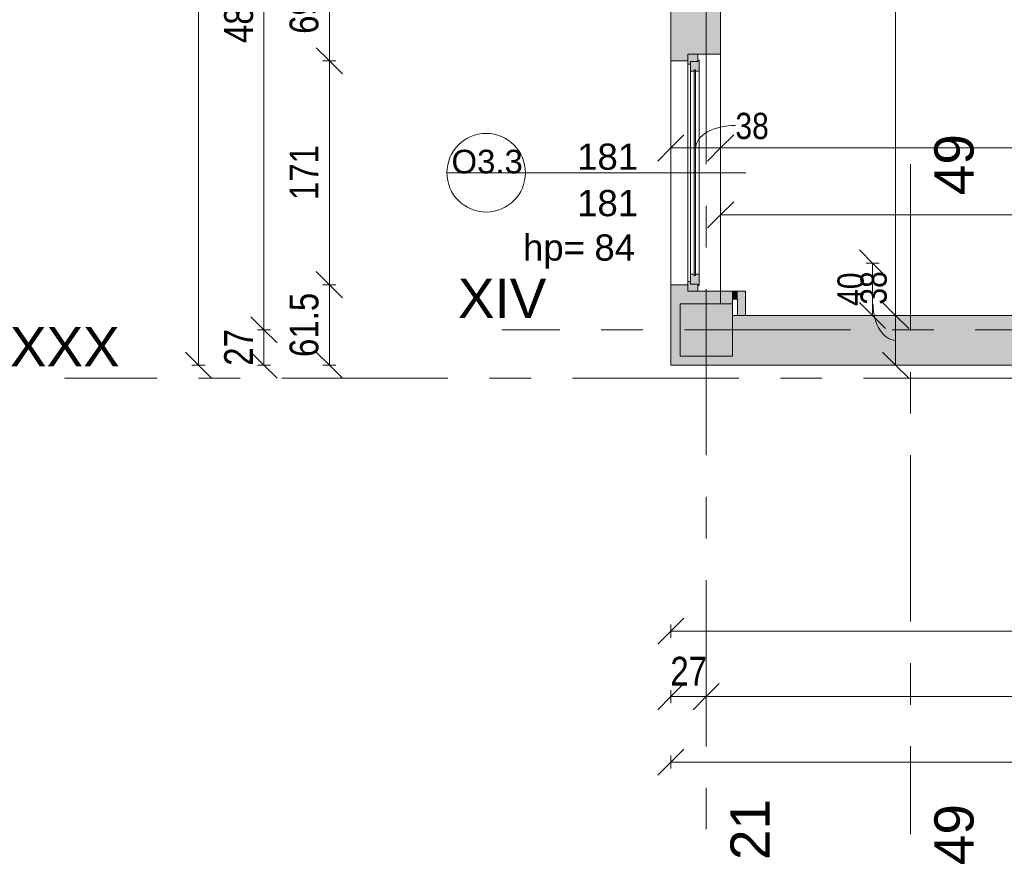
# Model space of a CAD drawing. Header units: centimetres. Extents: x -1737 to 22393, y -8842 to 3838.
# Tile 1 of 174: x -1737 to -985, y 1 to 645. Entities that reach past the tile are written whole.
import ezdxf

# ---------------------------------------------------------------- set-up
doc = ezdxf.new("R2010")
doc.units = ezdxf.units.CM
doc.linetypes.add('Oś', pattern=[222.25, 127, -31.75, 31.75, -31.75])
for name, color, linetype, lineweight in [('A-ANNO-DIMS', 211, 'Continuous', 13), ('A-ANNO-DIMS-100', 211, 'Continuous', 13), ('A-GLAZ', 151, 'Continuous', 13), ('A-GLAZ-IDEN', 152, 'Continuous', 13), ('A-WALL', 113, 'Continuous', 13), ('A-WALL-PATT', 111, 'Continuous', 13), ('S-COLS', 52, 'Continuous', 13), ('S-GRID', 1, 'Continuous', 13), ('S-GRID-IDEN', 1, 'Continuous', 13)]:
    doc.layers.add(name, color=color, linetype=linetype, lineweight=lineweight)
doc.styles.add('Arial Narrow_1', font='ARIALN.TTF', dxfattribs={"height": 22})
doc.styles.add('Arial Narrow_2', font='ARIALN.TTF', dxfattribs={"height": 20})
doc.styles.add('Arial_11', font='arial.ttf', dxfattribs={"height": 0.2})
doc.styles.add('Arial_4', font='arial.ttf', dxfattribs={"height": 30})
doc.styles.add('Arial_5', font='arial.ttf', dxfattribs={"height": 20})
doc.styles.add('Arial_9', font='arial.ttf', dxfattribs={"height": 18})
doc.dimstyles.new('Diagonal_1_100__0_1_', dxfattribs={"dimscale": 30.48, "dimtxt": 22.515481, "dimasz": 0.656168, "dimexe": 0.164042, "dimexo": 0.0625, "dimgap": 0.065617, "dimtad": 1, "dimdec": 1, "dimrnd": 0.1, "dimdsep": 46, "dimtxsty": 'Arial Narrow_1', "dimblk1": 'OBLIQUE', "dimblk2": 'OBLIQUE', "dimsah": 1, "dimcen": 0.09, "dimazin": 0, "dimtfac": 1, "dimtdec": 4, "dimtix": 1, "dimtmove": 0, "dimatfit": 3, "dimfxl": 0, "dimtvp": 1, "dimtolj": 1, "dimtzin": 0, "dimarcsym": 0})
doc.dimstyles.new('Diagonal_1_100__0__wewnętrzne', dxfattribs={"dimscale": 30.48, "dimtxt": 20.468619, "dimasz": 0.656168, "dimexe": 0.164042, "dimexo": 0.0625, "dimgap": 0.032808, "dimtad": 1, "dimdec": 0, "dimdsep": 46, "dimtxsty": 'Arial Narrow_2', "dimblk1": 'OBLIQUE', "dimblk2": 'OBLIQUE', "dimsah": 1, "dimcen": 0.09, "dimazin": 0, "dimtfac": 1, "dimtdec": 4, "dimtix": 1, "dimtmove": 0, "dimatfit": 3, "dimfxl": 0, "dimtvp": 1, "dimtolj": 1, "dimtzin": 0, "dimarcsym": 0})
doc.dimstyles.new('Diagonal_1_100__0__wewnętrzne_1', dxfattribs={"dimscale": 30.48, "dimtxt": 20.468619, "dimasz": 0.656168, "dimexe": 0.164042, "dimexo": 0.0625, "dimgap": 0.032808, "dimtad": 1, "dimdec": 0, "dimdsep": 46, "dimtxsty": 'Arial Narrow_2', "dimblk1": 'OBLIQUE', "dimblk2": 'OBLIQUE', "dimsah": 1, "dimcen": 0.09, "dimazin": 0, "dimtfac": 1, "dimtdec": 4, "dimtix": 1, "dimtmove": 1, "dimatfit": 3, "dimfxl": 0, "dimtvp": 1, "dimtolj": 1, "dimtzin": 0, "dimarcsym": 0})

# ---------------------------------------------------------------- blocks, each defined once
blk = doc.blocks.new('Pawilon E_rvt-1-3_piętro I __3_90 m_ - stan projektowany')
at = {"layer": 'S-GRID', "linetype": 'Oś'}
for p, q in [((-1056.62, 534.83), (-1056.62, 23.18)), ((368.01, 371.33), (-1702.93, 371.33))]:
    blk.add_line(p, q, dxfattribs=at)
at = {"layer": 'S-GRID-IDEN', "char_height": 30, "width": 48.3, "attachment_point": 5, "rotation": 90, "line_spacing_factor": 0.936439, "style": 'Arial_4'}
for insert in [(-1023.12, 534.5), (-1023.12, 22.85)]:
    blk.add_mtext('\\pt126.9999,254.0001,381,507.9999,635.0001,762,888.9999,1016.0001,1143,1269.9999,1397.0001,1524,1650.9999,1778.0001,1905,2031.9999,2159.0001,2286,2412.9999,2540.0001,2667,2793.9999,2921.0001,3048,3174.9999,3302.0001,3429,3555.9999,3683.0001,3810,3936.9999,4064.0001;49', dxfattribs=dict(at, insert=insert))
at = {"layer": 'S-GRID-IDEN', "insert": (-1702.75, 395.39), "char_height": 30, "width": 82, "attachment_point": 5, "line_spacing_factor": 0.936439, "style": 'Arial_4'}
blk.add_mtext('\\pt126.9999,254.0001,381,507.9999,635.0001,762,888.9999,1016.0001,1143,1269.9999,1397.0001,1524,1650.9999,1778.0001,1905,2031.9999,2159.0001,2286,2412.9999,2540.0001,2667,2793.9999,2921.0001,3048,3174.9999,3302.0001,3429,3555.9999,3683.0001,3810,3936.9999,4064.0001;XXX', dxfattribs=at)
blk = doc.blocks.new('M_Concrete-Square-Column - 400 x 400mm-1512407-3_piętro I __3_90 m_ - stan projektowany')
at = {"layer": 'S-COLS', "lineweight": 9}
blk.add_hatch(color=253, dxfattribs=at).paths.add_polyline_path([(20, -20), (20, 20), (-20, 20), (-20, -20), (11, -20)], flags=0)
for p, q in [((20, 20), (-20, 20)), ((-20, 20), (-20, -20)), ((20, -20), (20, 20)), ((-20, -20), (20, -20))]:
    blk.add_line(p, q, dxfattribs=at)
blk = doc.blocks.new('Okno - automatyczna etykieta - 181x181 _nietypowy podział_-2208597-3_piętro I __3_90 m_ - stan projektowany')
at = {"layer": 'A-GLAZ', "lineweight": 9}
h = blk.add_hatch(color=253, dxfattribs=at)
h.paths.add_polyline_path([(-90.5, -1.5), (-85, -1.5), (-85, 4), (-83, 4), (-83, 6), (-90.5, 6), (-90.5, 0.77)], flags=0)
h.paths.add_polyline_path([(83, 6), (83, 4), (85, 4), (85, -1.5), (90.5, -1.5), (90.5, 6), (85, 6)], flags=0)
h = blk.add_hatch(color=253, dxfattribs=at)
h.paths.add_polyline_path([(-86, -1.77), (-86, -2.5), (-77.5, -2.5), (-77.5, 0.25), (-78.5, 0.25), (-78.5, 1.25), (-77.5, 1.25), (-77.5, 4), (-85, 4), (-85, -1.5), (-86, -1.5)], flags=0)
h.paths.add_polyline_path([(77.5, 0.25), (77.5, -2.5), (86, -2.5), (86, -1.5), (85, -1.5), (85, 4), (77.5, 4), (77.5, 1.25), (78.5, 1.25), (78.5, 0.25)], flags=0)
blk.add_hatch(color=253, dxfattribs=at).paths.add_polyline_path([(-78.5, 1.25), (-78.5, 0.25), (78.5, 0.25), (78.5, 1.25), (-52.06, 1.25)], flags=0)
for p, q in [((-83, 6), (-90.5, 6)), ((-90.5, 6), (-90.5, -1.5)), ((-90.5, 6), (90.5, 6)), ((-77.5, 4), (-85, 4)), ((-85, 4), (-85, -1.5)), ((-85, -1.5), (-85, 4)), ((-85, 4), (-83, 4)), ((-83, 4), (-83, 6)), ((83, 6), (-83, 6)), ((78.5, 1.25), (-78.5, 1.25)), ((-78.5, 1.25), (-78.5, 0.25)), ((-78.5, 0.25), (-78.5, 1.25)), ((-78.5, 1.25), (-77.5, 1.25)), ((-78.5, 0.25), (78.5, 0.25)), ((-77.5, 0.25), (-78.5, 0.25)), ((-77.5, 1.25), (-77.5, 4)), ((77.5, 4), (-77.5, 4)), ((-77.5, -2.5), (-77.5, 0.25)), ((85, 4), (77.5, 4)), ((77.5, 4), (77.5, 1.25)), ((77.5, 1.25), (78.5, 1.25)), ((77.5, 0.25), (77.5, -2.5)), ((78.5, 0.25), (77.5, 0.25)), ((78.5, 0.25), (78.5, 1.25)), ((78.5, 1.25), (78.5, 0.25)), ((90.5, 6), (83, 6)), ((83, 6), (83, 4)), ((83, 4), (85, 4)), ((85, -1.5), (85, 4)), ((85, 4), (85, -1.5)), ((90.5, -1.5), (90.5, 6)), ((-90.5, -1.5), (-85, -1.5)), ((-85, -1.5), (-86, -1.5)), ((-86, -1.5), (-86, -2.5)), ((-86, -2.5), (-77.5, -2.5)), ((77.5, -2.5), (-77.5, -2.5)), ((77.5, -2.5), (86, -2.5)), ((86, -1.5), (85, -1.5)), ((85, -1.5), (90.5, -1.5)), ((86, -2.5), (86, -1.5))]:
    blk.add_line(p, q, dxfattribs=at)
blk = doc.blocks.new('DIMBLOCK1-3_piętro I __3_90 m_ - stan projektowany')
at = {"layer": 'A-ANNO-DIMS-100', "transparency": 16777216}
for p, q in [((-1550.57, 408.33), (-1560.57, 418.33)), ((-1545.57, 408.33), (-1555.57, 408.33)), ((-1550.57, 381.33), (-1550.57, 408.33)), ((-1550.57, 408.33), (-1540.57, 398.33)), ((-1550.57, 408.33), (-1545.57, 408.33)), ((-1550.57, 381.33), (-1560.57, 391.33)), ((-1545.57, 381.33), (-1555.57, 381.33)), ((-1550.57, 381.33), (-1540.57, 371.33)), ((-1550.57, 381.33), (-1545.57, 381.33))]:
    blk.add_line(p, q, dxfattribs=at)
at = {"layer": 'A-ANNO-DIMS-100', "color": 0, "transparency": 16777216, "insert": (-1581, 380.89), "char_height": 22, "width": 33.4516, "attachment_point": 1, "rotation": 90, "line_spacing_factor": 0.974696, "style": 'Arial Narrow_1'}
blk.add_mtext('27', dxfattribs=at)
blk = doc.blocks.new('_Oblique')
at = {"color": 0, "linetype": 'ByBlock', "lineweight": -2}
blk.add_line((-0.5, -0.5), (0.5, 0.5), dxfattribs=at)
blk = doc.blocks.new('DIMBLOCK2-3_piętro I __3_90 m_ - stan projektowany')
at = {"layer": 'A-ANNO-DIMS-100', "transparency": 16777216}
for p, q in [((-1550.57, 888.33), (-1560.57, 898.33)), ((-1545.57, 888.33), (-1555.57, 888.33)), ((-1550.57, 408.33), (-1550.57, 888.33)), ((-1550.57, 888.33), (-1540.57, 878.33)), ((-1550.57, 888.33), (-1545.57, 888.33)), ((-1550.57, 408.33), (-1560.57, 418.33)), ((-1545.57, 408.33), (-1555.57, 408.33)), ((-1550.57, 408.33), (-1540.57, 398.33)), ((-1550.57, 408.33), (-1545.57, 408.33))]:
    blk.add_line(p, q, dxfattribs=at)
at = {"layer": 'A-ANNO-DIMS-100', "color": 0, "transparency": 16777216, "insert": (-1581, 627.42), "char_height": 22, "width": 50.1774, "attachment_point": 1, "rotation": 90, "line_spacing_factor": 0.974696, "style": 'Arial Narrow_1'}
blk.add_mtext('480', dxfattribs=at)
blk = doc.blocks.new('DIMBLOCK12-3_piętro I __3_90 m_ - stan projektowany')
at = {"layer": 'A-ANNO-DIMS-100', "transparency": 16777216}
for p, q in [((-1600.57, 2338.33), (-1610.57, 2348.33)), ((-1595.57, 2338.33), (-1605.57, 2338.33)), ((-1600.57, 381.33), (-1600.57, 2338.33)), ((-1600.57, 2338.33), (-1590.57, 2328.33)), ((-1600.57, 2338.33), (-1595.57, 2338.33)), ((-1600.57, 381.33), (-1610.57, 391.33)), ((-1595.57, 381.33), (-1605.57, 381.33)), ((-1600.57, 381.33), (-1590.57, 371.33)), ((-1600.57, 381.33), (-1595.57, 381.33))]:
    blk.add_line(p, q, dxfattribs=at)
at = {"layer": 'A-ANNO-DIMS-100', "color": 0, "transparency": 16777216, "insert": (-1631, 1331.95), "char_height": 22, "width": 66.9031, "attachment_point": 1, "rotation": 90, "line_spacing_factor": 0.974696, "style": 'Arial Narrow_1'}
blk.add_mtext('1957', dxfattribs=at)
blk = doc.blocks.new('DIMBLOCK15-3_piętro I __3_90 m_ - stan projektowany')
at = {"layer": 'A-ANNO-DIMS-100', "transparency": 16777216}
for p, q in [((-1239.62, 128.23), (-1229.62, 138.23)), ((-1212.62, 128.23), (-1202.62, 138.23)), ((-1239.62, 128.23), (-1249.62, 118.23)), ((-1239.62, 133.23), (-1239.62, 123.23)), ((-1239.62, 128.23), (-1239.62, 133.23)), ((-1239.62, 128.23), (-1212.62, 128.23)), ((-1212.62, 128.23), (-1222.62, 118.23)), ((-1212.62, 133.23), (-1212.62, 123.23)), ((-1212.62, 128.23), (-1212.62, 133.23))]:
    blk.add_line(p, q, dxfattribs=at)
at = {"layer": 'A-ANNO-DIMS-100', "color": 0, "transparency": 16777216, "insert": (-1240.06, 158.67), "char_height": 22, "width": 33.4516, "attachment_point": 1, "line_spacing_factor": 0.974696, "style": 'Arial Narrow_1'}
blk.add_mtext('27', dxfattribs=at)
blk = doc.blocks.new('DIMBLOCK16-3_piętro I __3_90 m_ - stan projektowany')
at = {"layer": 'A-ANNO-DIMS-100', "transparency": 16777216}
for p, q in [((-1212.62, 128.23), (-1202.62, 138.23)), ((-612.62, 128.23), (-602.62, 138.23)), ((-1212.62, 128.23), (-1222.62, 118.23)), ((-1212.62, 133.23), (-1212.62, 123.23)), ((-1212.62, 128.23), (-1212.62, 133.23)), ((-1212.62, 128.23), (-612.62, 128.23)), ((-612.62, 128.23), (-622.62, 118.23)), ((-612.62, 133.23), (-612.62, 123.23)), ((-612.62, 128.23), (-612.62, 133.23))]:
    blk.add_line(p, q, dxfattribs=at)
at = {"layer": 'A-ANNO-DIMS-100', "color": 0, "transparency": 16777216, "insert": (-933.53, 158.67), "char_height": 22, "width": 50.1774, "attachment_point": 1, "line_spacing_factor": 0.974696, "style": 'Arial Narrow_1'}
blk.add_mtext('600', dxfattribs=at)
blk = doc.blocks.new('DIMBLOCK33-3_piętro I __3_90 m_ - stan projektowany')
at = {"layer": 'A-ANNO-DIMS-100', "transparency": 16777216}
for p, q in [((-1085.53, 459.33), (-1095.53, 469.33)), ((-1080.53, 459.33), (-1090.53, 459.33)), ((-1085.53, 419.33), (-1085.53, 459.33)), ((-1085.53, 459.33), (-1075.53, 449.33)), ((-1085.53, 459.33), (-1080.53, 459.33)), ((-1085.53, 419.33), (-1095.53, 429.33)), ((-1090.53, 419.33), (-1080.53, 419.33)), ((-1085.53, 419.33), (-1090.53, 419.33)), ((-1085.53, 419.33), (-1075.53, 409.33))]:
    blk.add_line(p, q, dxfattribs=at)
at = {"layer": 'A-ANNO-DIMS-100', "color": 0, "transparency": 16777216, "insert": (-1112.38, 426.65), "char_height": 20, "width": 30.4105, "attachment_point": 1, "rotation": 90, "line_spacing_factor": 0.974696, "style": 'Arial Narrow_2'}
blk.add_mtext('40', dxfattribs=at)
blk = doc.blocks.new('DIMBLOCK39-3_piętro I __3_90 m_ - stan projektowany')
at = {"layer": 'A-ANNO-DIMS-100', "transparency": 16777216}
for p, q in [((-1201.62, 547.24), (-1191.62, 557.24)), ((-411.62, 547.24), (-401.62, 557.24)), ((-1201.62, 542.24), (-1201.62, 552.24)), ((-411.62, 542.24), (-411.62, 552.24)), ((-1201.62, 547.24), (-1211.62, 537.24)), ((-411.62, 547.24), (-1201.62, 547.24)), ((-1201.62, 547.24), (-1201.62, 542.24)), ((-411.62, 547.24), (-421.62, 537.24)), ((-411.62, 547.24), (-411.62, 542.24))]:
    blk.add_line(p, q, dxfattribs=at)
at = {"layer": 'A-ANNO-DIMS-100', "color": 0, "transparency": 16777216, "insert": (-825.63, 574.09), "char_height": 20, "width": 45.6158, "attachment_point": 1, "line_spacing_factor": 0.974696, "style": 'Arial Narrow_2'}
blk.add_mtext('790', dxfattribs=at)
blk = doc.blocks.new('DIMBLOCK40-3_piętro I __3_90 m_ - stan projektowany')
at = {"layer": 'A-ANNO-DIMS-100', "transparency": 16777216}
for p, q in [((-1239.62, 547.24), (-1229.62, 557.24)), ((-1201.62, 547.24), (-1191.62, 557.24)), ((-1239.62, 542.24), (-1239.62, 552.24)), ((-1201.62, 542.24), (-1201.62, 552.24)), ((-1239.62, 547.24), (-1249.62, 537.24)), ((-1201.62, 547.24), (-1239.62, 547.24)), ((-1239.62, 547.24), (-1239.62, 542.24)), ((-1201.62, 547.24), (-1211.62, 537.24)), ((-1201.62, 547.24), (-1201.62, 542.24))]:
    blk.add_line(p, q, dxfattribs=at)
blk.add_ellipse((-1190.3, 547.24), major_axis=(30.32, 0), ratio=0.568791, start_param=1.570796, end_param=3.141593, dxfattribs=at)
at = {"layer": 'A-ANNO-DIMS-100', "color": 0, "transparency": 16777216, "insert": (-1190.3, 574.09), "char_height": 20, "width": 30.4105, "attachment_point": 1, "line_spacing_factor": 0.974696, "style": 'Arial Narrow_2'}
blk.add_mtext('38', dxfattribs=at)
blk = doc.blocks.new('DIMBLOCK137-3_piętro I __3_90 m_ - stan projektowany')
at = {"layer": 'A-ANNO-DIMS-100', "transparency": 16777216}
for p, q in [((-1500.57, 442.83), (-1510.57, 452.83)), ((-1495.57, 442.83), (-1505.57, 442.83)), ((-1500.57, 381.33), (-1500.57, 442.83)), ((-1500.57, 442.83), (-1490.57, 432.83)), ((-1500.57, 442.83), (-1495.57, 442.83)), ((-1500.57, 381.33), (-1510.57, 391.33)), ((-1495.57, 381.33), (-1505.57, 381.33)), ((-1500.57, 381.33), (-1490.57, 371.33)), ((-1500.57, 381.33), (-1495.57, 381.33))]:
    blk.add_line(p, q, dxfattribs=at)
at = {"layer": 'A-ANNO-DIMS-100', "color": 0, "transparency": 16777216, "insert": (-1531, 387.59), "char_height": 22, "width": 58.7547, "attachment_point": 1, "rotation": 90, "line_spacing_factor": 0.974696, "style": 'Arial Narrow_1'}
blk.add_mtext('61.5', dxfattribs=at)
blk = doc.blocks.new('DIMBLOCK138-3_piętro I __3_90 m_ - stan projektowany')
at = {"layer": 'A-ANNO-DIMS-100', "transparency": 16777216}
for p, q in [((-1500.57, 613.83), (-1510.57, 623.83)), ((-1495.57, 613.83), (-1505.57, 613.83)), ((-1500.57, 442.83), (-1500.57, 613.83)), ((-1500.57, 613.83), (-1490.57, 603.83)), ((-1500.57, 613.83), (-1495.57, 613.83)), ((-1500.57, 442.83), (-1510.57, 452.83)), ((-1495.57, 442.83), (-1505.57, 442.83)), ((-1500.57, 442.83), (-1490.57, 432.83)), ((-1500.57, 442.83), (-1495.57, 442.83))]:
    blk.add_line(p, q, dxfattribs=at)
at = {"layer": 'A-ANNO-DIMS-100', "color": 0, "transparency": 16777216, "insert": (-1531, 507.42), "char_height": 22, "width": 50.1774, "attachment_point": 1, "rotation": 90, "line_spacing_factor": 0.974696, "style": 'Arial Narrow_1'}
blk.add_mtext('171', dxfattribs=at)
blk = doc.blocks.new('DIMBLOCK139-3_piętro I __3_90 m_ - stan projektowany')
at = {"layer": 'A-ANNO-DIMS-100', "transparency": 16777216}
for p, q in [((-1500.57, 682.83), (-1510.57, 692.83)), ((-1495.57, 682.83), (-1505.57, 682.83)), ((-1500.57, 613.83), (-1500.57, 682.83)), ((-1500.57, 682.83), (-1490.57, 672.83)), ((-1500.57, 682.83), (-1495.57, 682.83)), ((-1500.57, 613.83), (-1510.57, 623.83)), ((-1495.57, 613.83), (-1505.57, 613.83)), ((-1500.57, 613.83), (-1490.57, 603.83)), ((-1500.57, 613.83), (-1495.57, 613.83))]:
    blk.add_line(p, q, dxfattribs=at)
at = {"layer": 'A-ANNO-DIMS-100', "color": 0, "transparency": 16777216, "insert": (-1531, 634.39), "char_height": 22, "width": 33.4516, "attachment_point": 1, "rotation": 90, "line_spacing_factor": 0.974696, "style": 'Arial Narrow_1'}
blk.add_mtext('69', dxfattribs=at)
blk = doc.blocks.new('DIMBLOCK165-3_piętro I __3_90 m_ - stan projektowany')
at = {"layer": 'A-ANNO-DIMS-100', "transparency": 16777216}
for p, q in [((-1067.89, 419.33), (-1077.89, 429.33)), ((-1072.89, 419.33), (-1062.89, 419.33)), ((-1067.89, 419.33), (-1072.89, 419.33)), ((-1067.89, 381.33), (-1067.89, 419.33)), ((-1067.89, 419.33), (-1057.89, 409.33)), ((-1067.89, 381.33), (-1077.89, 391.33)), ((-1072.89, 381.33), (-1062.89, 381.33)), ((-1067.89, 381.33), (-1072.89, 381.33)), ((-1067.89, 381.33), (-1057.89, 371.33))]:
    blk.add_line(p, q, dxfattribs=at)
blk.add_ellipse((-1067.89, 427.63), major_axis=(0, 27.3), ratio=0.63167, start_param=1.570796, end_param=3.141593, dxfattribs=at)
at = {"layer": 'A-ANNO-DIMS-100', "color": 0, "transparency": 16777216, "insert": (-1094.74, 427.63), "char_height": 20, "width": 30.4105, "attachment_point": 1, "rotation": 90, "line_spacing_factor": 0.974696, "style": 'Arial Narrow_2'}
blk.add_mtext('38', dxfattribs=at)
blk = doc.blocks.new('DIMBLOCK166-3_piętro I __3_90 m_ - stan projektowany')
at = {"layer": 'A-ANNO-DIMS-100', "transparency": 16777216}
for p, q in [((-1067.89, 1358.33), (-1077.89, 1368.33)), ((-1072.89, 1358.33), (-1062.89, 1358.33)), ((-1067.89, 1358.33), (-1072.89, 1358.33)), ((-1067.89, 419.33), (-1067.89, 1358.33)), ((-1067.89, 1358.33), (-1057.89, 1348.33)), ((-1067.89, 419.33), (-1077.89, 429.33)), ((-1072.89, 419.33), (-1062.89, 419.33)), ((-1067.89, 419.33), (-1072.89, 419.33)), ((-1067.89, 419.33), (-1057.89, 409.33))]:
    blk.add_line(p, q, dxfattribs=at)
at = {"layer": 'A-ANNO-DIMS-100', "color": 0, "transparency": 16777216, "insert": (-1094.74, 869.82), "char_height": 20, "width": 45.6158, "attachment_point": 1, "rotation": 90, "line_spacing_factor": 0.974696, "style": 'Arial Narrow_2'}
blk.add_mtext('939', dxfattribs=at)
blk = doc.blocks.new('DIMBLOCK197-3_piętro I __3_90 m_ - stan projektowany')
at = {"layer": 'A-ANNO-DIMS-100', "transparency": 16777216}
for p, q in [((-1201.62, 496.14), (-1191.62, 506.14)), ((-632.62, 496.14), (-622.62, 506.14)), ((-1201.62, 501.14), (-1201.62, 491.14)), ((-1201.62, 496.14), (-1201.62, 501.14)), ((-632.62, 491.14), (-632.62, 501.14)), ((-1201.62, 496.14), (-1211.62, 486.14)), ((-1201.62, 496.14), (-632.62, 496.14)), ((-632.62, 496.14), (-642.62, 486.14)), ((-632.62, 496.14), (-632.62, 491.14))]:
    blk.add_line(p, q, dxfattribs=at)
at = {"layer": 'A-ANNO-DIMS-100', "color": 0, "transparency": 16777216, "insert": (-936.13, 522.99), "char_height": 20, "width": 45.6158, "attachment_point": 1, "line_spacing_factor": 0.974696, "style": 'Arial Narrow_2'}
blk.add_mtext('569', dxfattribs=at)
blk = doc.blocks.new('DIMBLOCK199-3_piętro I __3_90 m_ - stan projektowany')
at = {"layer": 'A-ANNO-DIMS-100', "transparency": 16777216}
for p, q in [((-1239.62, 78.23), (-1229.62, 88.23)), ((-1239.62, 83.23), (-1239.62, 73.23)), ((-1239.62, 78.23), (-1239.62, 83.23)), ((1214.38, 78.23), (1224.38, 88.23)), ((1214.38, 83.23), (1214.38, 73.23)), ((1214.38, 78.23), (1214.38, 83.23)), ((-1239.62, 78.23), (-1249.62, 68.23)), ((-1239.62, 78.23), (1214.38, 78.23)), ((1214.38, 78.23), (1204.38, 68.23))]:
    blk.add_line(p, q, dxfattribs=at)
at = {"layer": 'A-ANNO-DIMS-100', "color": 0, "transparency": 16777216, "insert": (-40.5, 108.67), "char_height": 22, "width": 66.9031, "attachment_point": 1, "line_spacing_factor": 0.974696, "style": 'Arial Narrow_1'}
blk.add_mtext('2454', dxfattribs=at)
blk = doc.blocks.new('DIMBLOCK200-3_piętro I __3_90 m_ - stan projektowany')
at = {"layer": 'A-ANNO-DIMS-100', "transparency": 16777216}
for p, q in [((-1239.62, 178.23), (-1229.62, 188.23)), ((-542.12, 178.23), (-532.12, 188.23)), ((-1239.62, 183.23), (-1239.62, 173.23)), ((-1239.62, 178.23), (-1239.62, 183.23)), ((-542.12, 183.23), (-542.12, 173.23)), ((-542.12, 178.23), (-542.12, 183.23)), ((-1239.62, 178.23), (-1249.62, 168.23)), ((-1239.62, 178.23), (-542.12, 178.23)), ((-542.12, 178.23), (-552.12, 168.23))]:
    blk.add_line(p, q, dxfattribs=at)
at = {"layer": 'A-ANNO-DIMS-100', "color": 0, "transparency": 16777216, "insert": (-922.32, 208.67), "char_height": 22, "width": 75.4805, "attachment_point": 1, "line_spacing_factor": 0.974696, "style": 'Arial Narrow_1'}
blk.add_mtext('697.5', dxfattribs=at)
blk = doc.blocks.new('Okno_LD_typ 100 - metka _ wys_parapetu-2491833-3_piętro I __3_90 m_ - stan projektowany')
at = {"layer": 'A-GLAZ-IDEN'}
blk.add_line((0, 1.8925), (0, -0.3919), dxfattribs=at)
blk.add_circle((0, -0.0919), 0.3, dxfattribs=at)
at = {"layer": 'A-GLAZ-IDEN', "insert": (0.4711, 0.6634), "char_height": 0.2, "width": 0.48783, "attachment_point": 3, "rotation": 90, "line_spacing_factor": 0.936439, "style": 'Arial_11', "bg_fill": 3, "box_fill_scale": 1.25, "bg_fill_color": 256, "bg_fill_true_color": 13158600, "bg_fill_transparency": 0}
blk.add_mtext('\\pt1.27,2.54,3.81,5.08,6.35,7.62,8.89,10.16,11.43,12.7,13.97,15.24,16.51,17.78,19.05,20.32,21.59,22.86,24.13,25.4,26.67,27.94,29.21,30.48,31.75,33.02,34.29,35.56,36.83,38.1,39.37,40.64;hp= ', dxfattribs=at)

msp = doc.modelspace()

# ---------------------------------------------------------------- hatches: boundary and pattern name
at = {"layer": 'A-WALL-PATT'}
h = msp.add_hatch(color=9, dxfattribs=at)
h.paths.add_polyline_path([(-1201.62, 381.33), (-1201.62, 388.33), (-1232.62, 388.33), (-1232.62, 428.33), (-1201.62, 428.33), (-1201.62, 437.83), (-1226.62, 437.83), (-1226.62, 442.83), (-1239.62, 442.83), (-1239.62, 381.33), (-1232.62, 381.33)], flags=0)
h.paths.add_polyline_path([(-1226.62, 613.83), (-1226.62, 618.83), (-1201.62, 618.83), (-1201.62, 677.83), (-1226.62, 677.83), (-1226.62, 682.83), (-1239.62, 682.83), (-1239.62, 613.83)], flags=0)
h.paths.add_polyline_path([(-1239.62, 853.83), (-1226.62, 853.83), (-1226.62, 858.83), (-1201.62, 858.83), (-1201.62, 868.33), (-1232.62, 868.33), (-1232.62, 908.33), (-1201.62, 908.33), (-1201.62, 917.83), (-1226.62, 917.83), (-1226.62, 922.83), (-1239.62, 922.83), (-1239.62, 858.83)], flags=0)
h.paths.add_polyline_path([(-1239.62, 1093.83), (-1226.62, 1093.83), (-1226.62, 1098.83), (-1201.62, 1098.83), (-1201.62, 1157.83), (-1226.62, 1157.83), (-1226.62, 1162.83), (-1239.62, 1162.83), (-1239.62, 1098.83)], flags=0)
h.paths.add_polyline_path([(-1229.43, 1333.83), (-1226.62, 1333.83), (-1226.62, 1338.83), (-1201.62, 1338.83), (-1201.62, 1348.33), (-1232.62, 1348.33), (-1232.62, 1383.33), (-1239.62, 1383.33), (-1239.62, 1333.83)], flags=0)
for points in [[(-1201.62, 428.33), (-1192.62, 428.33), (-1192.62, 437.83), (-1201.62, 437.83)], [(-1192.62, 431.83), (-1188.62, 431.83), (-1188.62, 437.83), (-1192.62, 437.83), (-1192.62, 437.21)], [(-1182.62, 419.33), (-1182.62, 437.83), (-1188.62, 437.83), (-1188.62, 419.33)]]:
    msp.add_hatch(color=9, dxfattribs=at).paths.add_polyline_path(points, flags=0)
h = msp.add_hatch(color=9, dxfattribs=at)
h.paths.add_polyline_path([(21.88, 381.33), (21.88, 394.33), (16.88, 394.33), (16.88, 419.33), (7.38, 419.33), (7.38, 388.33), (-32.62, 388.33), (-32.62, 419.33), (-42.12, 419.33), (-42.12, 394.33), (-47.12, 394.33), (-47.12, 381.33), (16.88, 381.33)], flags=0)
h.paths.add_polyline_path([(-392.12, 381.33), (-392.12, 394.33), (-397.12, 394.33), (-397.12, 419.33), (-399.62, 419.33), (-399.62, 400.33), (-411.62, 400.33), (-411.62, 419.33), (-456.12, 419.33), (-456.12, 394.33), (-461.12, 394.33), (-461.12, 381.33), (-397.12, 381.33)], flags=0)
h.paths.add_polyline_path([(495.98, 381.33), (530.38, 381.33), (530.38, 419.33), (492.38, 419.33), (492.38, 381.33)], flags=0)
h.paths.add_polyline_path([(-592.62, 381.33), (-542.12, 381.33), (-542.12, 394.33), (-547.12, 394.33), (-547.12, 419.33), (-592.62, 419.33), (-592.62, 388.33), (-632.62, 388.33), (-632.62, 419.33), (-1192.62, 419.33), (-1192.62, 388.33), (-1201.62, 388.33), (-1201.62, 381.33), (-632.62, 381.33)], flags=0)
h.paths.add_polyline_path([(299.49, 381.33), (302.38, 381.33), (302.35, 419.33), (197.88, 419.33), (197.88, 394.33), (192.88, 394.33), (192.88, 381.33), (253.13, 381.33)], flags=0)

# ---------------------------------------------------------------- linework, layer by layer
at = {"layer": 'A-WALL', "lineweight": 9}
for p, q in [((-1239.62, 381.33), (-1239.62, 2338.33)), ((-1201.62, 868.33), (-1201.62, 437.83)), ((-1219.12, 618.83), (-1201.62, 618.83)), ((-1239.62, 613.83), (-1226.62, 613.83)), ((-1226.62, 442.83), (-1239.62, 442.83)), ((-1182.62, 437.83), (-1219.12, 437.83)), ((-1201.62, 437.83), (-1201.62, 428.33)), ((-1192.62, 437.83), (-1192.62, 428.33)), ((-1182.62, 419.33), (-1182.62, 437.83)), ((-1192.62, 431.83), (-1188.62, 431.83)), ((-1188.62, 431.83), (-1188.62, 419.33)), ((-632.62, 419.33), (-1192.62, 419.33)), ((-1239.62, 381.33), (302.38, 381.33))]:
    msp.add_line(p, q, dxfattribs=at)
at = {"layer": 'S-GRID', "linetype": 'Oś'}
for p, q in [((-1212.62, 2884.27), (-1212.62, 27.13)), ((1342.46, 408.33), (-1368.76, 408.33))]:
    msp.add_line(p, q, dxfattribs=at)

# ---------------------------------------------------------------- block references
at = {"lineweight": 5}
msp.add_blockref('Pawilon E_rvt-1-3_piętro I __3_90 m_ - stan projektowany', (0, 0), dxfattribs=at)
at = {"layer": 'A-GLAZ', "lineweight": 9, "rotation": 90.00000000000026}
msp.add_blockref('Okno - automatyczna etykieta - 181x181 _nietypowy podział_-2208597-3_piętro I __3_90 m_ - stan projektowany', (-1220.62, 528.33), dxfattribs=at)
at = {"layer": 'S-COLS', "lineweight": 9}
msp.add_blockref('M_Concrete-Square-Column - 400 x 400mm-1512407-3_piętro I __3_90 m_ - stan projektowany', (-1212.62, 408.33), dxfattribs=at)

# ---------------------------------------------------------------- texts
at = {"layer": 'S-GRID-IDEN', "insert": (-1368.59, 432.39), "char_height": 30, "width": 68.1, "attachment_point": 5, "line_spacing_factor": 0.936439, "style": 'Arial_4'}
msp.add_mtext('\\pt126.9999,254.0001,381,507.9999,635.0001,762,888.9999,1016.0001,1143,1269.9999,1397.0001,1524,1650.9999,1778.0001,1905,2031.9999,2159.0001,2286,2412.9999,2540.0001,2667,2793.9999,2921.0001,3048,3174.9999,3302.0001,3429,3555.9999,3683.0001,3810,3936.9999,4064.0001;XIV', dxfattribs=at)
at = {"layer": 'S-GRID-IDEN', "insert": (-1179.12, 26.79), "char_height": 30, "width": 48.3, "attachment_point": 5, "rotation": 90, "line_spacing_factor": 0.936439, "style": 'Arial_4'}
msp.add_mtext('\\pt126.9999,254.0001,381,507.9999,635.0001,762,888.9999,1016.0001,1143,1269.9999,1397.0001,1524,1650.9999,1778.0001,1905,2031.9999,2159.0001,2286,2412.9999,2540.0001,2667,2793.9999,2921.0001,3048,3174.9999,3302.0001,3429,3555.9999,3683.0001,3810,3936.9999,4064.0001;21', dxfattribs=at)

# ---------------------------------------------------------------- dimensions: what is measured, and where the dimension line sits
at = {"layer": 'A-ANNO-DIMS'}
for base, p1, p2, angle, dimstyle, override, picture, middle in [((-1600.57, 2338.33), (-1595.57, 381.33), (-1595.57, 2338.33), 90, 'Diagonal_1_100__0_1_', {"dimpost": '<>', "dimfxl": 1957}, 'DIMBLOCK12-3_piętro I __3_90 m_ - stan projektowany', (-1613.8, 1359.83)), ((-1067.89, 1358.33), (-1072.89, 419.33), (-1072.89, 1358.33), 90, 'Diagonal_1_100__0__wewnętrzne', {"dimpost": '<>', "dimfxl": 939}, 'DIMBLOCK166-3_piętro I __3_90 m_ - stan projektowany', (-1079.1, 888.83)), ((-1550.57, 888.33), (-1545.57, 408.33), (-1545.57, 888.33), 90, 'Diagonal_1_100__0_1_', {"dimpost": '<>', "dimfxl": 480}, 'DIMBLOCK2-3_piętro I __3_90 m_ - stan projektowany', (-1563.8, 648.33)), ((-1500.57, 682.83), (-1495.57, 613.83), (-1495.57, 682.83), 90, 'Diagonal_1_100__0_1_', {"dimpost": '<>', "dimfxl": 69}, 'DIMBLOCK139-3_piętro I __3_90 m_ - stan projektowany', (-1513.8, 648.33)), ((-1500.57, 613.83), (-1495.57, 442.83), (-1495.57, 613.83), 90, 'Diagonal_1_100__0_1_', {"dimpost": '<>', "dimfxl": 171}, 'DIMBLOCK138-3_piętro I __3_90 m_ - stan projektowany', (-1513.61, 528.33)), ((-1201.62, 547.24), (-411.62, 542.24), (-1201.62, 542.24), 0, 'Diagonal_1_100__0__wewnętrzne', {"dimpost": '<>', "dimfxl": 790}, 'DIMBLOCK39-3_piętro I __3_90 m_ - stan projektowany', (-806.62, 558.45)), ((-632.62, 496.14), (-1201.62, 501.14), (-632.62, 491.14), 0, 'Diagonal_1_100__0__wewnętrzne', {"dimpost": '<>', "dimfxl": 569.087867}, 'DIMBLOCK197-3_piętro I __3_90 m_ - stan projektowany', (-917.12, 507.35)), ((-1085.53, 459.33), (-1090.53, 419.33), (-1080.53, 459.33), 90, 'Diagonal_1_100__0__wewnętrzne', {"dimpost": '<>', "dimfxl": 41.231056}, 'DIMBLOCK33-3_piętro I __3_90 m_ - stan projektowany', (-1096.75, 439.33)), ((-1500.57, 442.83), (-1495.57, 381.33), (-1495.57, 442.83), 90, 'Diagonal_1_100__0_1_', {"dimpost": '<>', "dimfxl": 61.5}, 'DIMBLOCK137-3_piętro I __3_90 m_ - stan projektowany', (-1513.8, 412.08)), ((-1550.57, 408.33), (-1545.57, 381.33), (-1545.57, 408.33), 90, 'Diagonal_1_100__0_1_', {"dimpost": '<>', "dimfxl": 27}, 'DIMBLOCK1-3_piętro I __3_90 m_ - stan projektowany', (-1563.61, 394.83)), ((-542.12, 178.23), (-1239.62, 183.23), (-542.12, 183.23), 0, 'Diagonal_1_100__0_1_', {"dimpost": '<>', "dimfxl": 697.5}, 'DIMBLOCK200-3_piętro I __3_90 m_ - stan projektowany', (-890.87, 191.47)), ((-1212.62, 128.23), (-1239.62, 133.23), (-1212.62, 133.23), 0, 'Diagonal_1_100__0_1_', {"dimpost": '<>', "dimfxl": 27}, 'DIMBLOCK15-3_piętro I __3_90 m_ - stan projektowany', (-1226.12, 141.28)), ((-612.62, 128.23), (-1212.62, 133.23), (-612.62, 133.23), 0, 'Diagonal_1_100__0_1_', {"dimpost": '<>', "dimfxl": 600}, 'DIMBLOCK16-3_piętro I __3_90 m_ - stan projektowany', (-912.62, 141.47)), ((1214.38, 78.23), (-1239.62, 83.23), (1214.38, 83.23), 0, 'Diagonal_1_100__0_1_', {"dimpost": '<>', "dimfxl": 2454}, 'DIMBLOCK199-3_piętro I __3_90 m_ - stan projektowany', (-12.62, 91.47))]:
    dim = msp.add_linear_dim(base=base, p1=p1, p2=p2, angle=angle, dimstyle=dimstyle, override=override, dxfattribs=at)
    dim.commit()
    dim.dimension.update_dxf_attribs({"geometry": picture, "text_midpoint": middle})
dim = msp.add_linear_dim(base=(-1239.62, 547.24), p1=(-1201.62, 542.24), p2=(-1239.62, 542.24), angle=0, dimstyle='Diagonal_1_100__0__wewnętrzne_1', override={"dimpost": '<>', "dimfxl": 38}, dxfattribs=at)
dim.commit()
dim.dimension.update_dxf_attribs({"geometry": 'DIMBLOCK40-3_piętro I __3_90 m_ - stan projektowany', "text_midpoint": (-1175.1, 560.76), "dimtype": 160})
dim = msp.add_linear_dim(base=(-1067.89, 419.33), p1=(-1072.89, 381.33), p2=(-1072.89, 419.33), angle=90, dimstyle='Diagonal_1_100__0__wewnętrzne_1', override={"dimpost": '<>', "dimfxl": 38}, dxfattribs=at)
dim.commit()
dim.dimension.update_dxf_attribs({"geometry": 'DIMBLOCK165-3_piętro I __3_90 m_ - stan projektowany', "text_midpoint": (-1081.4, 442.83), "dimtype": 160, "text_rotation": 90})

# ---------------------------------------------------------------- next in the draw order: block references
at = {"layer": 'A-GLAZ-IDEN', "xscale": 99.99999999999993, "yscale": 99.99999999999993, "zscale": 99.99999999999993, "rotation": 270.0000000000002}
msp.add_blockref('Okno_LD_typ 100 - metka _ wys_parapetu-2491833-3_piętro I __3_90 m_ - stan projektowany', (-1371.6, 528.33), dxfattribs=at)

# ---------------------------------------------------------------- next in the draw order: texts
at = {"layer": 'A-GLAZ-IDEN', "line_spacing_factor": 0.936439}
for s, insert, char_height, width, attachment_point, style in [('\\pt127,254,381,508,635,762,889,1016,1143,1270,1397,1524,1651,1778,1905,2032,2159,2286,2413,2540,2667,2794,2921,3048,3175,3302,3429,3556,3683,3810,3937,4064;181', (-1287.97, 540.44), 20, 48.3, 5, 'Arial_5'), ('\\pt127.00008,253.99998,381.00006,507.99996,635.00004,761.99994,889.00002,1015.99992,1143,1270.00008,1396.99998,1524.00006,1650.99996,1778.00004,1904.99994,2032.00002,2158.99992,2286,2413.00008,2539.99998,2667.00006,2793.99996,2921.00004,3047.99994,3175.00002,3301.99992,3429,3556.00008,3682.99998,3810.00006,3936.99996,4064.00004;O3.3', (-1380.04, 536.71), 18, 54.3, 5, 'Arial_9'), ('\\pt127,254,381,508,635,762,889,1016,1143,1270,1397,1524,1651,1778,1905,2032,2159,2286,2413,2540,2667,2794,2921,3048,3175,3302,3429,3556,3683,3810,3937,4064;181', (-1287.97, 505), 20, 48.3, 5, 'Arial_5'), ('\\pt127,254,381,508,635,762,889,1016,1143,1270,1397,1524,1651,1778,1905,2032,2159,2286,2413,2540,2667,2794,2921,3048,3175,3302,3429,3556,3683,3810,3937,4064;84', (-1298.09, 481.22), 20, 32.4, 1, 'Arial_5')]:
    msp.add_mtext(s, dxfattribs=dict(at, insert=insert, char_height=char_height, width=width, attachment_point=attachment_point, style=style))

doc.saveas('drawing.dxf')
